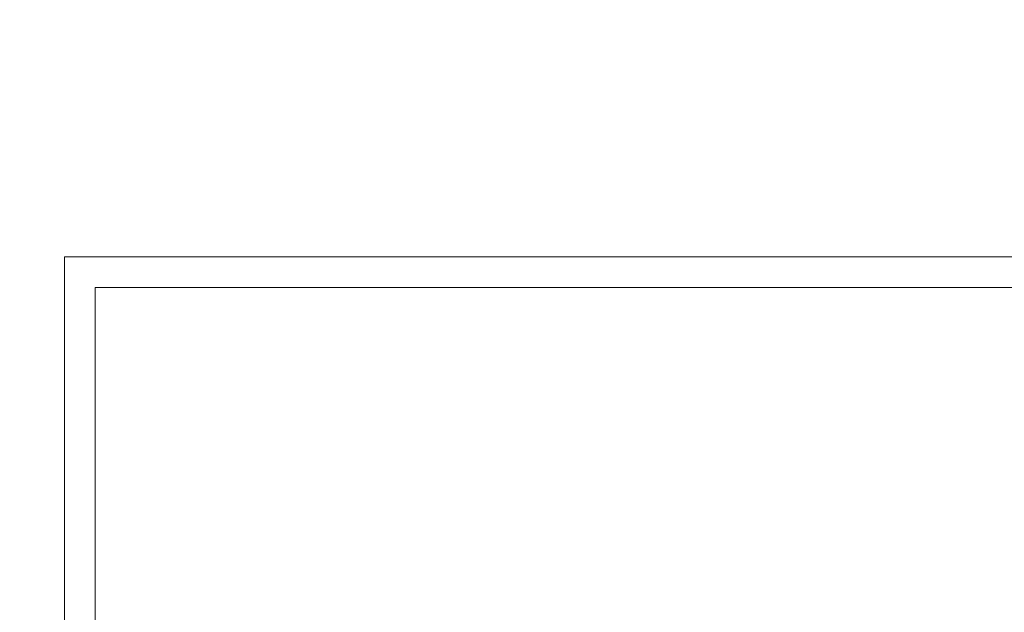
# Model space of a CAD drawing. Header units: millimetres. Extents: x 6197 to 108098, y 4257 to 29730.
# Tile 73 of 148: x 32255 to 33862, y 11952 to 12919. Entities that reach past the tile are written whole.
import ezdxf

# ---------------------------------------------------------------- set-up
doc = ezdxf.new("R2010")
doc.units = ezdxf.units.MM
doc.layers.add('R-TAB', color=1, linetype='Continuous')
doc.styles.get("Standard").update_dxf_attribs({"font": 'arial.ttf'})

msp = doc.modelspace()

# ---------------------------------------------------------------- linework, layer by layer
at = {"color": 3, "lineweight": 0}
for p, q in [((32328.575, 12532.168), (36528.575, 12532.168)), ((32328.575, 9562.168), (32328.575, 12532.168))]:
    msp.add_line(p, q, dxfattribs=at)
at = {"lineweight": 0}
for p, q in [((32378.575, 9612.168), (32378.575, 12482.168)), ((32378.575, 12482.168), (36478.575, 12482.168))]:
    msp.add_line(p, q, dxfattribs=at)

# ---------------------------------------------------------------- texts
at = {"layer": 'R-TAB', "color": 0, "ltscale": 24, "char_height": 75, "width": 2065.84351, "attachment_point": 1}
for s, insert in [('\\pi611.54556;ELEWACJE 1:100', (10063.11, 12918.034)), ('\\pi425.32455;RZUT PRZYZIEMIA 1:100', (21086.975, 12866.158)), ('\\pi553.40265;RZUT DACHU 1:100', (29238.618, 12807.619))]:
    msp.add_mtext(s, dxfattribs=dict(at, insert=insert))

doc.saveas('drawing.dxf')
